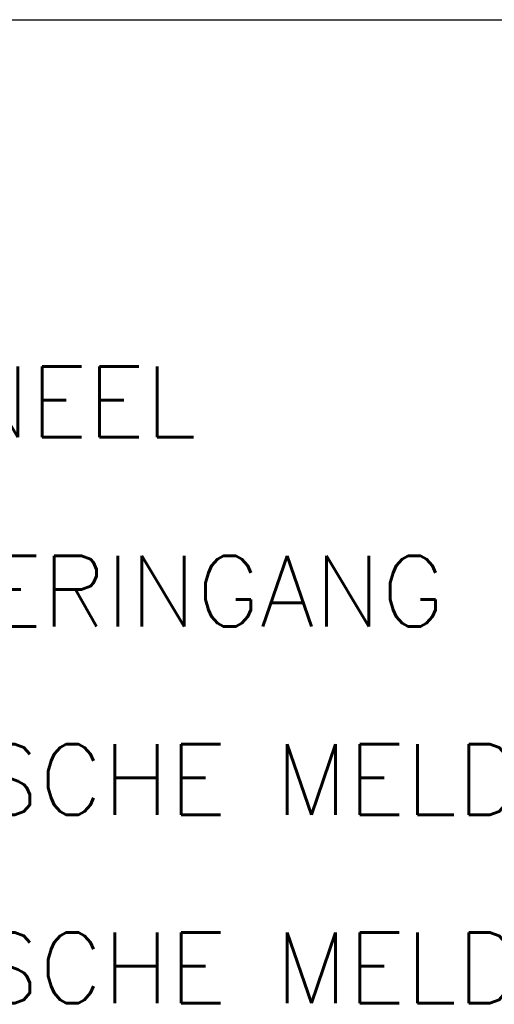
# Model space of a CAD drawing. Header units: millimetres. Extents: x 1890 to 160200, y 5205 to 111580.
# Tile 43 of 51: x 93154 to 95477, y 10916 to 15736. Entities that reach past the tile are written whole.
import ezdxf

# ---------------------------------------------------------------- set-up
doc = ezdxf.new("R2010")
doc.units = ezdxf.units.MM
doc.layers.add('BRAND', color=1, linetype='Continuous')
doc.styles.add('ROMANS', font='romans')

msp = doc.modelspace()

# ---------------------------------------------------------------- linework, layer by layer
at = {"layer": 'BRAND'}
msp.add_line((88636.5, 15736.2), (97795.3, 15736.2), dxfattribs=at)

# ---------------------------------------------------------------- texts
at = {"layer": 'BRAND', "style": 'ROMANS'}
for s, p in [('NEVENPANEEL', (90819.6, 13693)), ('BRANDWEERINGANG', (90819.6, 12765.8)), ('AUTOMATISCHE MELDER OPT.', (90819.6, 11844.2)), ('AUTOMATISCHE MELDER THERM.', (90819.6, 10922.6))]:
    msp.add_text(s, height=345.6, dxfattribs=at).set_placement(p)

doc.saveas('drawing.dxf')
